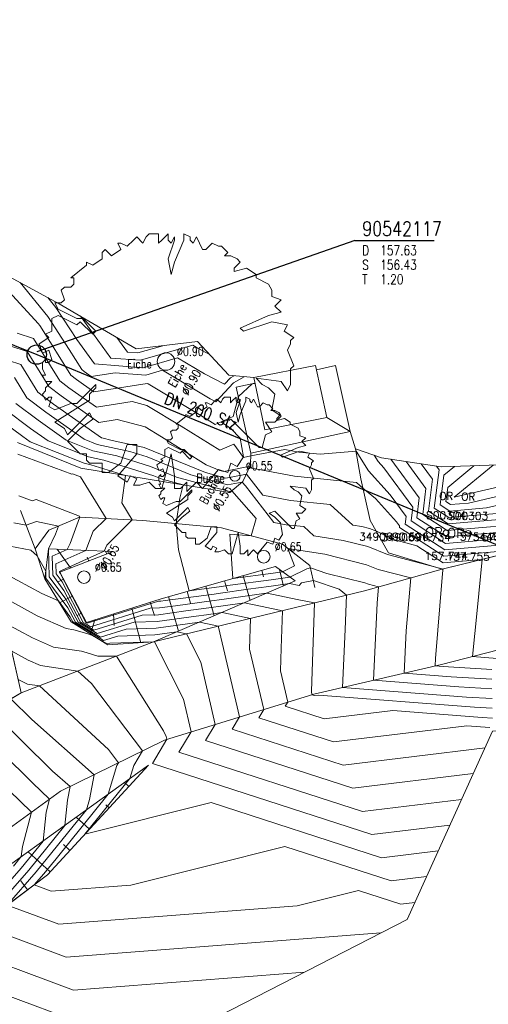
# Model space of a CAD drawing. Header units: metres. Extents: x 3490449 to 3490968, y 5754217 to 5754743.
# Tile 97 of 212: x 3490669 to 3490693, y 5754438 to 5754489. Entities that reach past the tile are written whole.
import ezdxf
from ezdxf.enums import TextEntityAlignment as Align

# ---------------------------------------------------------------- set-up
doc = ezdxf.new("R2010")
doc.units = ezdxf.units.M
doc.header["$LTSCALE"] = 0.25
doc.linetypes.add('Kartierung-07$0$AUSGEZOGEN', pattern=[0])
for name, color, linetype, lineweight, true_color in [('Kartierung-07$0$$BOESCHUNG', 7, 'Continuous', 18, 0x82563a), ('Kartierung-07$0$$BRUCH', 7, 'Continuous', 18, 0x82563a), ('Kartierung-07$0$$HOEHEN_Haupt', 7, 'Continuous', 18, 0x82563a), ('Kartierung-07$0$$HOEHEN_Mittel', 7, 'Continuous', 18, 0x82563a), ('Kartierung-07$0$$P_INF_FL', 7, 'Kartierung-07$0$AUSGEZOGEN', 18, 0x82563a), ('Kartierung-07$0$$P_INF_H', 7, 'Kartierung-07$0$AUSGEZOGEN', 18, 0x82563a), ('Kartierung-07$0$$P_INF_NR', 7, 'Kartierung-07$0$AUSGEZOGEN', 18, 0x82563a), ('Kartierung-07$0$$P_INF_X', 7, 'Kartierung-07$0$AUSGEZOGEN', 18, 0x82563a), ('Kartierung-07$0$$PKT_OR', 7, 'Continuous', 18, 0x82563a), ('Kartierung-07$0$B_Baum', 7, 'Continuous', 18, 0x82563a), ('Kartierung-07$0$B_Befestigt', 7, 'Continuous', 18, 0x82563a), ('Kartierung-07$0$B_Boeschung_OK', 7, 'Continuous', 18, 0x82563a), ('Kartierung-07$0$B_Boeschung_UK', 7, 'Continuous', 18, 0x82563a), ('Kartierung-07$0$B_Gelaendeknick', 7, 'Continuous', 18, 0x82563a), ('Kartierung-07$0$B_Haus', 7, 'Kartierung-07$0$AUSGEZOGEN', 18, 0x82563a), ('Kartierung-07$0$B_Schrift_Baum', 7, 'Continuous', 18, 0x82563a), ('Kartierung-07$0$B_Schrift_Baum_60Grad', 7, 'Continuous', 18, 0x82563a), ('Kartierung-07$0$Hilfe_DGM', 7, 'Continuous', 18, 0x82563a), ('Kartierung-07$0$SYM_OR', 7, 'Kartierung-07$0$AUSGEZOGEN', 18, 0x82563a)]:
    doc.layers.add(name, color=color, linetype=linetype, lineweight=lineweight, true_color=true_color)
for name, color, linetype, true_color in [('Kartierung-07$0$B_Schachtschrift_SW_AUS', 7, 'Continuous', 0x82563a), ('Kartierung-07$0$B_SW-Leitung_AUS', 7, 'Continuous', 0x82563a), ('Kartierung-07$0$B_SW_Leitung_Schrift_AUS', 7, 'Continuous', 0x82563a)]:
    doc.layers.add(name, color=color, linetype=linetype, true_color=true_color)
doc.layers.add('Kartierung-07$0$B_SW_Schacht', color=7, linetype='Continuous')
doc.styles.add('Kartierung-07$0$STANDARD', font='romans.shx', dxfattribs={"width": 0.8})

# ---------------------------------------------------------------- blocks, each defined once
blk = doc.blocks.new('Kartierung-07$0$B_Baum')
at = {"layer": 'Kartierung-07$0$B_Baum'}
blk.add_lwpolyline([(-0.4417, -0.1918), (-0.4667, -0.1793), (-0.4542, -0.1418), (-0.4667, -0.1418), (-0.4792, -0.1543), (-0.4917, -0.1293), (-0.4792, -0.1168), (-0.4792, -0.1043), (-0.4542, -0.0793), (-0.4792, -0.0793), (-0.4917, -0.0543), (-0.4792, -0.0543), (-0.4917, -0.0293), (-0.4917, -0.0043), (-0.4792, 0.0082), (-0.4792, -0.0043), (-0.4667, -0.0043), (-0.4542, 0.0082), (-0.4667, 0.0457), (-0.4917, 0.0332), (-0.5042, 0.0707), (-0.4667, 0.0957), (-0.4792, 0.1082), (-0.4542, 0.1207), (-0.4542, 0.1457), (-0.4542, 0.1707), (-0.4292, 0.1832), (-0.3542, 0.1457), (-0.3417, 0.1582), (-0.2917, 0.1082), (-0.2792, 0.1207), (-0.3292, 0.1707), (-0.3542, 0.1707), (-0.4292, 0.2082), (-0.4417, 0.2332), (-0.4167, 0.2332), (-0.4042, 0.2457), (-0.4167, 0.2832), (-0.4042, 0.2957), (-0.3792, 0.2957), (-0.3667, 0.3082), (-0.3667, 0.3332), (-0.3792, 0.3332), (-0.3167, 0.3832), (-0.3167, 0.3957), (-0.2917, 0.3832), (-0.2542, 0.4082), (-0.2542, 0.4332), (-0.2417, 0.4457), (-0.2167, 0.4207), (-0.1792, 0.4457), (-0.1917, 0.4707), (-0.1792, 0.4707), (-0.1542, 0.4582), (-0.1292, 0.4832), (-0.1167, 0.4957), (-0.0917, 0.4707), (-0.0792, 0.4957), (-0.0667, 0.5082), (-0.0292, 0.5082), (-0.0292, 0.4707), (-0.0167, 0.4832), (0.0083, 0.5082), (0.0083, 0.4832), (0.0208, 0.4707), (0.0333, 0.4957), (0.0333, 0.4832), (0.0083, 0.4082), (0.0208, 0.3457), (0.0333, 0.3957), (0.0708, 0.4832), (0.0708, 0.5082), (0.0958, 0.4957), (0.0958, 0.4832), (0.1083, 0.4707), (0.1208, 0.4957), (0.1333, 0.4707), (0.1458, 0.4457), (0.1583, 0.4457), (0.1833, 0.4707), (0.2083, 0.4582), (0.2208, 0.4582), (0.2458, 0.4332), (0.2333, 0.4207), (0.2583, 0.4207), (0.2833, 0.4082), (0.2958, 0.3957), (0.2708, 0.3707), (0.2708, 0.3582), (0.3208, 0.3707), (0.3583, 0.3457), (0.3583, 0.3332), (0.4083, 0.3082), (0.4208, 0.2832), (0.4208, 0.2582), (0.4583, 0.2457), (0.4333, 0.2207), (0.4583, 0.1957), (0.4083, 0.1832), (0.2958, 0.1332), (0.3083, 0.1207), (0.4208, 0.1582), (0.4833, 0.1457), (0.4708, 0.1207), (0.5083, 0.0957), (0.4958, 0.0832), (0.4958, 0.0707), (0.4833, 0.0457), (0.5083, -0.0168), (0.4958, -0.0293), (0.4958, -0.0918), (0.4833, -0.1168), (0.4583, -0.0793), (0.3583, -0.0668), (0.3833, -0.0918), (0.4083, -0.1043), (0.4333, -0.1293), (0.4208, -0.1918), (0.4583, -0.2168), (0.4333, -0.2418), (0.3958, -0.2418), (0.4208, -0.2793), (0.3958, -0.2918), (0.3833, -0.3418), (0.3708, -0.3418), (0.2583, -0.2293), (0.2208, -0.2418), (0.2583, -0.2668), (0.2958, -0.3043), (0.3083, -0.3793), (0.2833, -0.4168), (0.2583, -0.4043), (0.2458, -0.4418), (0.2083, -0.4293), (0.1458, -0.5043), (0.1208, -0.4793), (0.0833, -0.5168), (0.0833, -0.4793), (0.0583, -0.5043), (0.0333, -0.5043), (0.0333, -0.4543), (0.0208, -0.3668), (-0.0167, -0.5043), (-0.0417, -0.5043), (-0.0667, -0.4793), (-0.1042, -0.4918), (-0.1292, -0.4918), (-0.1167, -0.4668), (-0.1417, -0.4543), (-0.1542, -0.4793), (-0.1917, -0.4543), (-0.1167, -0.3668), (-0.1167, -0.3293), (-0.1542, -0.3293), (-0.1792, -0.4043), (-0.2292, -0.4418), (-0.2542, -0.4418), (-0.2542, -0.4043), (-0.3042, -0.4043), (-0.3167, -0.3918), (-0.3167, -0.3668), (-0.3417, -0.3668), (-0.3917, -0.3168), (-0.3417, -0.2668), (-0.2917, -0.2293), (-0.3042, -0.2043), (-0.3917, -0.2918), (-0.4042, -0.2668), (-0.4417, -0.2418), (-0.3042, -0.1543), (-0.3042, -0.1293), (-0.2792, -0.1043), (-0.2792, -0.0918), (-0.3542, -0.1668), (-0.3792, -0.1668), (-0.4417, -0.1918)], dxfattribs=at)
blk = doc.blocks.new('Kartierung-07$0$PKT_OR')
at = {"layer": 'Kartierung-07$0$SYM_OR'}
blk.add_circle((0, 0), 0.15, dxfattribs=at)
at = {"layer": 'Kartierung-07$0$$P_INF_FL', "style": 'Kartierung-07$0$STANDARD'}
blk.add_attdef('CODE', text='', height=0.8, dxfattribs=at).set_placement((0, 1.7), align=Align.CENTER)
at = {"layer": 'Kartierung-07$0$$P_INF_H', "style": 'Kartierung-07$0$STANDARD'}
blk.add_attdef('H', text='', height=0.8, dxfattribs=at).set_placement((0, -1.4), align=Align.CENTER)
at = {"layer": 'Kartierung-07$0$$P_INF_NR', "style": 'Kartierung-07$0$STANDARD'}
blk.add_attdef('NR', text='', height=0.8, dxfattribs=at).set_placement((0, 0.7), align=Align.CENTER)
at = {"layer": 'Kartierung-07$0$$P_INF_X', "style": 'Kartierung-07$0$STANDARD'}
blk.add_attdef('X', text='', height=0.8, dxfattribs=at).set_placement((-0.9, -0.4), align=Align.RIGHT)
blk.add_attdef('Y', (0.7, -0.4), '', height=0.8, dxfattribs=at)
at = {"layer": 'Kartierung-07$0$SYM_OR', "style": 'Kartierung-07$0$STANDARD'}
blk.add_text('OR', height=0.5, dxfattribs=at).set_placement((-1.096, -0.233))
blk = doc.blocks.new('Kartierung-07$0$B_Schachtbeschriftung')
blk.add_line((0, 0), (8.19, 0))
at = {"style": 'Kartierung-07$0$STANDARD', "width": 0.8}
for s, p in [('D ', (0.75, -0.5)), ('S ', (0.75, -2)), ('T ', (0.75, -3.5))]:
    blk.add_text(s, height=1, dxfattribs=at).set_placement(p, align=Align.TOP_LEFT)
at = {"ltscale": 0.02, "style": 'Kartierung-07$0$STANDARD', "width": 0.8}
for tag, p, height in [('NUMMER', (0.76, 0.48), 1.5), ('DECKEL', (2.63, -1.5), 1), ('SOHLE', (2.63, -3), 1), ('TIEFE', (2.63, -4.5), 1)]:
    blk.add_attdef(tag, p, '', height=height, dxfattribs=at)
at = {"ltscale": 0.02, "style": 'Kartierung-07$0$STANDARD', "width": 0.8, "flags": 1}
blk.add_attdef('FOTO', (1.06, -6.13), '', height=1, dxfattribs=at)

msp = doc.modelspace()

# ---------------------------------------------------------------- linework, layer by layer
at = {"layer": 'Kartierung-07$0$$BOESCHUNG', "ltscale": 0.02}
for p, q in [((3490671.17, 5754460.758), (3490670.478, 5754461.736)), ((3490673.036, 5754461.479), (3490672.98, 5754461.623)), ((3490672.103, 5754461.119), (3490672.024, 5754461.324)), ((3490681.054, 5754460.63), (3490681.146, 5754460.302)), ((3490681.977, 5754460.674), (3490682.172, 5754459.823)), ((3490670.797, 5754460.189), (3490670.53, 5754460.047)), ((3490679.129, 5754460.089), (3490679.275, 5754459.569)), ((3490680.092, 5754460.36), (3490680.45, 5754459.082)), ((3490677.203, 5754459.549), (3490677.376, 5754458.933)), ((3490678.166, 5754459.819), (3490678.597, 5754458.285)), ((3490671.267, 5754459.306), (3490670.596, 5754458.95)), ((3490676.24, 5754459.278), (3490676.743, 5754457.487)), ((3490674.331, 5754458.685), (3490674.796, 5754456.891)), ((3490675.284, 5754458.988), (3490675.504, 5754458.295)), ((3490671.736, 5754458.423), (3490671.507, 5754458.302)), ((3490672.425, 5754458.079), (3490672.191, 5754457.347)), ((3490673.378, 5754458.382), (3490673.418, 5754457.778)), ((3490674.177, 5754449.456), (3490673.949, 5754449.666)), ((3490673.161, 5754448.353), (3490672.992, 5754448.508)), ((3490672.145, 5754447.249), (3490671.461, 5754447.879)), ((3490671.13, 5754446.145), (3490670.792, 5754446.456)), ((3490670.114, 5754445.042), (3490668.973, 5754446.092)), ((3490668.938, 5754444.115), (3490668.586, 5754444.585))]:
    msp.add_line(p, q, dxfattribs=at)
at = {"layer": 'Kartierung-07$0$$BRUCH', "ltscale": 0.02}
for p, q in [((3490681.221, 5754467.902), (3490680.643, 5754470.599)), ((3490680.496, 5754466.702), (3490679.74, 5754470.104)), ((3490684.418, 5754468.532), (3490681.221, 5754467.902)), ((3490685.633, 5754467.821), (3490680.496, 5754466.702)), ((3490685.633, 5754467.821), (3490685.913, 5754466.911)), ((3490668.416, 5754467.245), (3490671.689, 5754465.917)), ((3490680.481, 5754466.067), (3490680.496, 5754466.702)), ((3490685.913, 5754466.911), (3490686.174, 5754465.363)), ((3490671.689, 5754465.917), (3490679.401, 5754464.654)), ((3490680.073, 5754465.226), (3490680.481, 5754466.067)), ((3490679.401, 5754464.654), (3490680.073, 5754465.226)), ((3490686.174, 5754465.363), (3490686.662, 5754463.222)), ((3490705.152, 5754464.341), (3490690.393, 5754460.693)), ((3490668.568, 5754463.734), (3490669.326, 5754461.757)), ((3490670.047, 5754462.71), (3490671.621, 5754463.389)), ((3490671.621, 5754463.389), (3490674.902, 5754463.218)), ((3490674.902, 5754463.218), (3490678.975, 5754462.827)), ((3490686.662, 5754463.222), (3490687.618, 5754461.546)), ((3490669.326, 5754461.757), (3490670.047, 5754462.71)), ((3490678.975, 5754462.827), (3490682.135, 5754461.984)), ((3490669.326, 5754461.757), (3490669.832, 5754460.2)), ((3490670.022, 5754461.757), (3490669.832, 5754460.2)), ((3490673.365, 5754461.606), (3490670.022, 5754461.757)), ((3490670.61, 5754460.542), (3490673.365, 5754461.606)), ((3490682.135, 5754461.984), (3490683.551, 5754460.892)), ((3490687.618, 5754461.546), (3490690.393, 5754460.693)), ((3490667.103, 5754460.878), (3490668.614, 5754454.302)), ((3490671.992, 5754457.941), (3490670.61, 5754460.542)), ((3490681.763, 5754460.829), (3490675.858, 5754459.171)), ((3490682.787, 5754460.088), (3490681.763, 5754460.829)), ((3490683.551, 5754460.892), (3490683.808, 5754459.758)), ((3490690.393, 5754460.693), (3490686.362, 5754459.576)), ((3490669.832, 5754460.2), (3490671.192, 5754457.975)), ((3490675.459, 5754456.934), (3490682.787, 5754460.088)), ((3490686.362, 5754459.576), (3490675.459, 5754456.934)), ((3490690.359, 5754455.772), (3490705.886, 5754459.733)), ((3490675.858, 5754459.171), (3490671.992, 5754457.941)), ((3490671.192, 5754457.975), (3490673.09, 5754456.782)), ((3490668.614, 5754454.302), (3490675.459, 5754456.934)), ((3490673.09, 5754456.782), (3490675.459, 5754456.934)), ((3490683.746, 5754454.242), (3490690.359, 5754455.772)), ((3490663.54, 5754451.34), (3490668.614, 5754454.302)), ((3490676.022, 5754451.862), (3490683.746, 5754454.242)), ((3490670.649, 5754449.216), (3490676.022, 5754451.862)), ((3490668.01, 5754445.4), (3490675.193, 5754450.56)), ((3490675.193, 5754450.56), (3490669.978, 5754444.894)), ((3490666.318, 5754446.091), (3490670.649, 5754449.216)), ((3490669.978, 5754444.894), (3490663.187, 5754439.809))]:
    msp.add_line(p, q, dxfattribs=at)
at = {"layer": 'Kartierung-07$0$$HOEHEN_Haupt', "ltscale": 0.02}
for points in [[(3490678.332, 5754471.82), (3490677.809, 5754472.092), (3490677.496, 5754472.278), (3490674.784, 5754471.495), (3490673.252, 5754471.613), (3490671.686, 5754473.774)], [(3490694.494, 5754461.707), (3490690.48, 5754461.367), (3490688.175, 5754462.854), (3490688.185, 5754462.93), (3490688.025, 5754463.148), (3490686.946, 5754464.343), (3490686.284, 5754464.881), (3490685.956, 5754465.181), (3490682.754, 5754465.498), (3490680.543, 5754465.913), (3490680.459, 5754466.022), (3490679.185, 5754465.764), (3490679.095, 5754465.747), (3490678.885, 5754465.804), (3490678.184, 5754466.091), (3490675.878, 5754467.538), (3490675.028, 5754468.049), (3490673.569, 5754468.429), (3490672.632, 5754468.282), (3490670.679, 5754469.657), (3490670.043, 5754470.134), (3490668.918, 5754471.95), (3490667.218, 5754472.502)], [(3490692.973, 5754454.005), (3490691.65, 5754454.084), (3490685.232, 5754454.586), (3490685.379, 5754457.571), (3490685.435, 5754459.351), (3490685.062, 5754459.669), (3490683.728, 5754460.11), (3490683.11, 5754459.984), (3490682.991, 5754459.859), (3490682.495, 5754459.962), (3490681.423, 5754459.803), (3490680.359, 5754459.659), (3490678.925, 5754459.456), (3490678.59, 5754459.408), (3490676.052, 5754459.075), (3490675.836, 5754459.045), (3490675.707, 5754459.041), (3490672.029, 5754457.902), (3490671.992, 5754457.924), (3490671.962, 5754457.942), (3490670.621, 5754460.493), (3490670.591, 5754460.534), (3490670.589, 5754460.585), (3490670.697, 5754460.633), (3490672.912, 5754461.626), (3490673.036, 5754461.943), (3490674.36, 5754463.246), (3490673.813, 5754464.133), (3490674.012, 5754465.537), (3490672.212, 5754466.096), (3490671.866, 5754466.171), (3490669.084, 5754467.279), (3490668.701, 5754467.549), (3490667.635, 5754468.348)], [(3490739.825, 5754459.25), (3490728.441, 5754460.251), (3490726.459, 5754460.606), (3490726.126, 5754460.583), (3490724.351, 5754460.465), (3490719.019, 5754460.209), (3490715.561, 5754459.949), (3490714.411, 5754459.815), (3490710.004, 5754459.301), (3490708.879, 5754459.08), (3490705.985, 5754458.833), (3490705.95, 5754458.842), (3490705.9, 5754458.856), (3490704.122, 5754459.283), (3490704.448, 5754462.351), (3490704.644, 5754464.216), (3490696.686, 5754463.855), (3490694.576, 5754463.362), (3490690.696, 5754463.034), (3490689.681, 5754463.688), (3490689.888, 5754465.345), (3490689.305, 5754466.142)], [(3490691.999, 5754450.126), (3490685.764, 5754449.368), (3490678.149, 5754451.833), (3490678.651, 5754452.672), (3490677.898, 5754455.885), (3490677.163, 5754457.347), (3490676.661, 5754457.451), (3490675.523, 5754457.295), (3490673.617, 5754457.237), (3490672.876, 5754457.007), (3490672, 5754457.536), (3490671.278, 5754457.971), (3490671.128, 5754458.257), (3490670.533, 5754459.053), (3490669.674, 5754459.433), (3490667.116, 5754460.82)], [(3490668.077, 5754453.988), (3490669.168, 5754452.917), (3490672.39, 5754450.073), (3490672.145, 5754448.783), (3490671.989, 5754448.259), (3490671.298, 5754447.403), (3490669.392, 5754445.045), (3490667.891, 5754443.331), (3490670.55, 5754442.342), (3490682.89, 5754443.295), (3490686.055, 5754444.089), (3490688.244, 5754443.381), (3490688.971, 5754443.47)]]:
    msp.add_lwpolyline(points, dxfattribs=at)
at = {"layer": 'Kartierung-07$0$$HOEHEN_Mittel', "ltscale": 0.02}
for points in [[(3490667.397, 5754475.654), (3490669.497, 5754473.398), (3490669.581, 5754473.296), (3490669.614, 5754473.246), (3490671.178, 5754470.72), (3490671.47, 5754470.501), (3490672.368, 5754469.869), (3490675.125, 5754470.301), (3490675.188, 5754470.284), (3490677.905, 5754468.65), (3490678.646, 5754468.185), (3490679.574, 5754468.597), (3490679.848, 5754469.618), (3490680.568, 5754470.285), (3490680.707, 5754470.299)], [(3490668.55, 5754475.509), (3490669.997, 5754473.763), (3490671.101, 5754472.053), (3490671.746, 5754471.013), (3490671.866, 5754470.923), (3490672.235, 5754470.663), (3490673.47, 5754470.856), (3490675.066, 5754470.732), (3490675.914, 5754470.977), (3490678.385, 5754469.508), (3490678.686, 5754469.351), (3490679.599, 5754470.333), (3490680.147, 5754470.648)], [(3490669.991, 5754474.738), (3490670.412, 5754474.23), (3490671.483, 5754472.572), (3490672.399, 5754471.309), (3490674.925, 5754471.113), (3490676.705, 5754471.628), (3490678.097, 5754470.8), (3490679.131, 5754470.262), (3490679.44, 5754470.594), (3490679.624, 5754470.7)], [(3490668.411, 5754472.898), (3490669.249, 5754472.626), (3490670.611, 5754470.427), (3490671.075, 5754470.079), (3490672.5, 5754469.076), (3490674.347, 5754469.365), (3490675.108, 5754469.167), (3490676.892, 5754468.094), (3490678.889, 5754466.841), (3490679.613, 5754467.162), (3490680.109, 5754466.466), (3490680.492, 5754466.55), (3490682.25, 5754466.885), (3490682.974, 5754466.749), (3490684.084, 5754466.639), (3490685.933, 5754466.792), (3490686.583, 5754465.777), (3490687.702, 5754464.538), (3490688.525, 5754463.413), (3490688.476, 5754463.021), (3490690.523, 5754461.7), (3490696.524, 5754462.208)], [(3490673.556, 5754472.675), (3490674.105, 5754471.918), (3490674.642, 5754471.876), (3490675.931, 5754472.248)], [(3490693.24, 5754456.076), (3490691.96, 5754456.181), (3490692.196, 5754458.558), (3490692.464, 5754461.205), (3490690.437, 5754461.033), (3490689.081, 5754461.908), (3490687.878, 5754462.226), (3490686.985, 5754462.655), (3490686.627, 5754462.8), (3490686.231, 5754462.899), (3490685.761, 5754462.975), (3490684.596, 5754464.043), (3490682.534, 5754464.248), (3490681.11, 5754464.515), (3490680.26, 5754465.612), (3490679.643, 5754465.487), (3490679.191, 5754465.405), (3490678.14, 5754465.688), (3490674.971, 5754466.988), (3490674.896, 5754467.011), (3490673.315, 5754467.357), (3490672.791, 5754467.493), (3490672.764, 5754467.489), (3490670.283, 5754469.236), (3490669.476, 5754469.841), (3490668.588, 5754471.274), (3490666.024, 5754472.106)], [(3490692.951, 5754455.513), (3490690.443, 5754455.662), (3490690.024, 5754455.694), (3490690.042, 5754456.073), (3490690.39, 5754460.265), (3490690.428, 5754460.651), (3490690.434, 5754460.703), (3490690.394, 5754460.7), (3490690.367, 5754460.717), (3490689.997, 5754460.815), (3490687.559, 5754461.454), (3490686.55, 5754461.863), (3490685.274, 5754462.182), (3490683.758, 5754462.428), (3490683.237, 5754462.906), (3490682.313, 5754462.997), (3490681.676, 5754463.117), (3490680.215, 5754465.002), (3490680.041, 5754465.199), (3490679.287, 5754465.062), (3490677.395, 5754465.573), (3490675.136, 5754466.5), (3490674.225, 5754466.782), (3490672.548, 5754467.149), (3490671.868, 5754467.419), (3490669.888, 5754468.814), (3490668.908, 5754469.549), (3490668.258, 5754470.598)], [(3490692.958, 5754455.01), (3490690.846, 5754455.136), (3490688.426, 5754455.325), (3490688.534, 5754457.509), (3490688.761, 5754460.241), (3490687.069, 5754460.684), (3490686.473, 5754460.926), (3490684.317, 5754461.466), (3490682.407, 5754461.774), (3490682.743, 5754460.864), (3490682.128, 5754460.565), (3490681.652, 5754460.494), (3490679.568, 5754460.213), (3490679.411, 5754462.514), (3490680.512, 5754462.417), (3490680.768, 5754463.319), (3490679.503, 5754464.741), (3490679.383, 5754464.719), (3490676.651, 5754465.457), (3490675.3, 5754466.011), (3490673.554, 5754466.553), (3490672.32, 5754466.823), (3490670.94, 5754467.373), (3490669.492, 5754468.392), (3490668.341, 5754469.256)], [(3490692.966, 5754454.508), (3490691.248, 5754454.61), (3490686.829, 5754454.955), (3490687.026, 5754458.944), (3490687.095, 5754459.779), (3490686.578, 5754459.915), (3490686.396, 5754459.988), (3490684.429, 5754460.481), (3490683.581, 5754460.762), (3490683.39, 5754460.723), (3490682.505, 5754460.292), (3490681.538, 5754460.148), (3490679.429, 5754459.864), (3490678.856, 5754459.783), (3490678.722, 5754459.764), (3490677.306, 5754459.578), (3490676.756, 5754461.692), (3490676.623, 5754463.053), (3490676.82, 5754464.372), (3490676.989, 5754465.049), (3490675.906, 5754465.342), (3490675.465, 5754465.522), (3490672.883, 5754466.325), (3490672.093, 5754466.497), (3490670.012, 5754467.326), (3490669.097, 5754467.97), (3490667.773, 5754468.963)], [(3490692.981, 5754453.503), (3490692.053, 5754453.558), (3490684.014, 5754454.186), (3490683.781, 5754454.158), (3490683.65, 5754454.201), (3490683.658, 5754454.215), (3490683.634, 5754454.321), (3490683.636, 5754454.398), (3490683.781, 5754458.951), (3490682.885, 5754459.137), (3490681.328, 5754459.46), (3490681.309, 5754459.457), (3490681.289, 5754459.455), (3490678.993, 5754459.129), (3490678.457, 5754459.053), (3490676.592, 5754458.808), (3490675.773, 5754458.695), (3490675.289, 5754458.68), (3490672.199, 5754457.723), (3490671.994, 5754457.846), (3490671.825, 5754457.948), (3490670.723, 5754460.046), (3490670.416, 5754460.457), (3490670.4, 5754460.976), (3490671.485, 5754461.462), (3490671.949, 5754461.67), (3490672.335, 5754462.659), (3490673.004, 5754463.317), (3490671.677, 5754465.468), (3490671.273, 5754465.626), (3490671.236, 5754465.613), (3490668.433, 5754466.64)], [(3490697.409, 5754462.613), (3490690.566, 5754462.033), (3490688.778, 5754463.188), (3490688.866, 5754463.896), (3490687.379, 5754465.929), (3490687.071, 5754466.27), (3490686.866, 5754466.589)], [(3490734.378, 5754459.241), (3490727.547, 5754459.842), (3490726.358, 5754460.055), (3490726.159, 5754460.041), (3490725.094, 5754459.97), (3490718.494, 5754459.654), (3490715.629, 5754459.438), (3490714.677, 5754459.327), (3490711.026, 5754458.902), (3490708.534, 5754458.41), (3490705.91, 5754458.187), (3490703.016, 5754457.94), (3490702.074, 5754457.87), (3490701.468, 5754457.971), (3490700.068, 5754458.249), (3490700.342, 5754460.911), (3490700.584, 5754463.212), (3490697.328, 5754463.065), (3490696.465, 5754462.863), (3490690.609, 5754462.367), (3490689.079, 5754463.355), (3490689.207, 5754464.379), (3490687.741, 5754466.382)], [(3490737.101, 5754459.246), (3490727.994, 5754460.046), (3490726.409, 5754460.33), (3490726.142, 5754460.312), (3490724.722, 5754460.218), (3490718.756, 5754459.932), (3490715.595, 5754459.694), (3490714.544, 5754459.571), (3490710.515, 5754459.101), (3490708.706, 5754458.745), (3490705.905, 5754458.506), (3490704.053, 5754458.348), (3490703.108, 5754458.565), (3490702.095, 5754458.766), (3490702.197, 5754459.751), (3490702.614, 5754463.714), (3490697.007, 5754463.46), (3490695.52, 5754463.113), (3490690.652, 5754462.7), (3490689.38, 5754463.521), (3490689.548, 5754464.862), (3490688.523, 5754466.262)], [(3490693.021, 5754466.082), (3490691.013, 5754464.412), (3490695.401, 5754465.436), (3490698.173, 5754465.562), (3490712.155, 5754466.604), (3490712.818, 5754466.375), (3490711.913, 5754462.138), (3490711.833, 5754461.249), (3490712.303, 5754461.124), (3490713.713, 5754460.771), (3490713.879, 5754460.791), (3490715.424, 5754460.971), (3490720.069, 5754461.321), (3490722.867, 5754461.455), (3490726.062, 5754461.668), (3490726.661, 5754461.708), (3490730.228, 5754461.07), (3490738.312, 5754460.359)], [(3490690.088, 5754466.021), (3490690.229, 5754465.828), (3490689.982, 5754463.855), (3490690.739, 5754463.367), (3490693.632, 5754463.612), (3490696.364, 5754464.25), (3490703.756, 5754464.585), (3490706.553, 5754464.794), (3490706.685, 5754464.748), (3490706.504, 5754463.9), (3490706.41, 5754462.863), (3490706.133, 5754459.796), (3490707.087, 5754459.535), (3490707.917, 5754459.317), (3490709.052, 5754459.414), (3490709.493, 5754459.501), (3490714.278, 5754460.059), (3490715.527, 5754460.204), (3490719.281, 5754460.487), (3490723.98, 5754460.712), (3490726.11, 5754460.855), (3490726.509, 5754460.881), (3490728.888, 5754460.456), (3490739.962, 5754459.482)], [(3490691.019, 5754466.008), (3490690.475, 5754465.556), (3490690.284, 5754464.022), (3490690.782, 5754463.7), (3490692.687, 5754463.862), (3490696.043, 5754464.646), (3490701.895, 5754464.911), (3490708.42, 5754465.397), (3490708.729, 5754465.29), (3490708.307, 5754463.313), (3490708.088, 5754460.892), (3490708.033, 5754460.28), (3490708.223, 5754460.228), (3490708.777, 5754460.083), (3490709.636, 5754459.855), (3490709.849, 5754459.802), (3490714.145, 5754460.303), (3490715.492, 5754460.46), (3490719.544, 5754460.765), (3490723.609, 5754460.96), (3490726.094, 5754461.126), (3490726.56, 5754461.157), (3490729.334, 5754460.66), (3490739.412, 5754459.774)], [(3490692.02, 5754466.045), (3490690.677, 5754464.928), (3490690.585, 5754464.189), (3490690.825, 5754464.034), (3490691.743, 5754464.112), (3490695.722, 5754465.041), (3490700.034, 5754465.236), (3490710.288, 5754466.001), (3490710.773, 5754465.833), (3490710.11, 5754462.726), (3490709.933, 5754460.765), (3490710.97, 5754460.49), (3490711.781, 5754460.287), (3490714.012, 5754460.547), (3490715.458, 5754460.715), (3490719.806, 5754461.043), (3490723.238, 5754461.207), (3490726.078, 5754461.397), (3490726.61, 5754461.432), (3490729.781, 5754460.865), (3490738.862, 5754460.066)], [(3490692.988, 5754453), (3490692.455, 5754453.032), (3490687.837, 5754453.393), (3490684.277, 5754452.961), (3490682.275, 5754453.609), (3490682.407, 5754453.829), (3490682.028, 5754455.446), (3490682.065, 5754456.621), (3490682.127, 5754458.55), (3490681.08, 5754458.767), (3490680.162, 5754458.958), (3490679.062, 5754458.802), (3490678.325, 5754458.697), (3490677.131, 5754458.541), (3490675.711, 5754458.345), (3490674.871, 5754458.319), (3490672.368, 5754457.544), (3490671.995, 5754457.769), (3490671.688, 5754457.954), (3490670.824, 5754459.598), (3490670.24, 5754460.379), (3490670.211, 5754461.366), (3490670.985, 5754461.713), (3490671.137, 5754462.029), (3490671.623, 5754463.344), (3490671.635, 5754463.375), (3490671.648, 5754463.388), (3490671.622, 5754463.43), (3490669.381, 5754464.303), (3490669.175, 5754464.232), (3490668.496, 5754464.481)], [(3490692.857, 5754452.506), (3490691.66, 5754452.6), (3490684.772, 5754451.763), (3490680.9, 5754453.017), (3490681.155, 5754453.444), (3490680.422, 5754456.57), (3490680.472, 5754458.149), (3490679.088, 5754458.436), (3490678.995, 5754458.456), (3490678.192, 5754458.342), (3490677.671, 5754458.273), (3490675.648, 5754457.995), (3490674.453, 5754457.958), (3490672.538, 5754457.365), (3490671.997, 5754457.691), (3490671.552, 5754457.96), (3490670.925, 5754459.151), (3490670.065, 5754460.302), (3490670.022, 5754461.757), (3490670.38, 5754462.502), (3490670.535, 5754462.92), (3490669.403, 5754463.156), (3490668.862, 5754462.967), (3490668.238, 5754463.091)], [(3490667.659, 5754461.962), (3490669.116, 5754461.674), (3490669.444, 5754461.395), (3490669.879, 5754460.586), (3490669.89, 5754460.225), (3490671.027, 5754458.704), (3490671.415, 5754457.966), (3490671.998, 5754457.614), (3490672.707, 5754457.186), (3490674.035, 5754457.598), (3490675.586, 5754457.645), (3490677.828, 5754457.954), (3490678.671, 5754457.778), (3490678.772, 5754457.757), (3490678.818, 5754457.748), (3490678.816, 5754457.695), (3490679.903, 5754453.058), (3490679.525, 5754452.425), (3490685.268, 5754450.566), (3490692.604, 5754451.457)], [(3490691.393, 5754448.794), (3490686.26, 5754448.171), (3490676.774, 5754451.241), (3490677.399, 5754452.286), (3490677.005, 5754453.969), (3490675.509, 5754456.946), (3490675.494, 5754456.949), (3490675.461, 5754456.945), (3490673.199, 5754456.876), (3490673.046, 5754456.829), (3490672.307, 5754457.274), (3490672.003, 5754457.365), (3490671.339, 5754457.565), (3490670.944, 5754457.622), (3490669.437, 5754458.287), (3490667.451, 5754459.365)], [(3490690.788, 5754447.463), (3490686.756, 5754446.974), (3490675.399, 5754450.649), (3490676.147, 5754451.901), (3490676.111, 5754452.054), (3490675.969, 5754452.336), (3490673.534, 5754456.194), (3490672.569, 5754456.206), (3490672.022, 5754456.37), (3490671.736, 5754456.455), (3490670.275, 5754456.668), (3490669.201, 5754457.142), (3490667.785, 5754457.91)], [(3490653.536, 5754457.095), (3490654.119, 5754456.854), (3490655.96, 5754456.021), (3490657.68, 5754455.382), (3490658.27, 5754455.053), (3490658.473, 5754454.942), (3490660.827, 5754453.637), (3490661.735, 5754453.133), (3490662.509, 5754453.247), (3490663.047, 5754453.009), (3490665.021, 5754454.55), (3490665.076, 5754454.521), (3490667.043, 5754453.385), (3490670.233, 5754450.255), (3490671.137, 5754449.457), (3490671.004, 5754448.755), (3490670.865, 5754447.451), (3490669.002, 5754445.145), (3490666.499, 5754442.289), (3490670.931, 5754440.64), (3490687.223, 5754441.898)], [(3490690.182, 5754446.132), (3490687.252, 5754445.776), (3490678.433, 5754448.63), (3490671.909, 5754446.993), (3490674.238, 5754449.874), (3490674.439, 5754450.551), (3490674.895, 5754451.307), (3490672.25, 5754454.783), (3490671.55, 5754455.431), (3490669.605, 5754455.714), (3490668.964, 5754455.997), (3490668.119, 5754456.455)], [(3490689.576, 5754444.801), (3490687.748, 5754444.579), (3490682.244, 5754446.36), (3490674.282, 5754444.361), (3490670.169, 5754444.043), (3490669.282, 5754444.373), (3490669.783, 5754444.944), (3490670.418, 5754445.73), (3490673.113, 5754449.066), (3490673.553, 5754450.541), (3490673.642, 5754450.69), (3490673.122, 5754451.374), (3490669.566, 5754454.668), (3490668.935, 5754454.76), (3490668.728, 5754454.852), (3490668.454, 5754455)], [(3490683.26, 5754439.861), (3490671.312, 5754438.938), (3490665.107, 5754441.247), (3490668.611, 5754445.245), (3490669.741, 5754446.644), (3490669.9, 5754448.133), (3490670.078, 5754448.804), (3490669.204, 5754449.648), (3490666.01, 5754452.782)], [(3490666.834, 5754450.356), (3490669.143, 5754448.129), (3490668.673, 5754446.358), (3490668.617, 5754445.836), (3490668.221, 5754445.346)], [(3490663.716, 5754440.205), (3490671.693, 5754437.237)]]:
    msp.add_lwpolyline(points, dxfattribs=at)
at = {"layer": 'Kartierung-07$0$B_Baum'}
for centre, radius in [((3490676.102, 5754471.432, 157.933), 0.45), ((3490679.667, 5754465.526, 157.235), 0.275), ((3490681.159, 5754461.339, 157.43), 0.325), ((3490671.857, 5754460.283, 157.516), 0.325)]:
    msp.add_circle(centre, radius, dxfattribs=at)
at = {"layer": 'Kartierung-07$0$B_Befestigt', "ltscale": 0.02}
for p, q in [((3490680.704, 5754470.314, 157.738), (3490679.74, 5754470.104, 157.738)), ((3490680.496, 5754466.702, 157.654), (3490679.74, 5754470.104, 157.654)), ((3490685.633, 5754467.821, 157.654), (3490680.496, 5754466.702, 157.654)), ((3490690.359, 5754455.772, 145.891), (3490705.886, 5754459.733, 145.891)), ((3490683.746, 5754454.242, 145.891), (3490690.359, 5754455.772, 145.891)), ((3490676.022, 5754451.862, 145.891), (3490683.746, 5754454.242, 145.891)), ((3490670.649, 5754449.216, 145.891), (3490676.022, 5754451.862, 145.891)), ((3490666.318, 5754446.091, 145.891), (3490670.649, 5754449.216, 145.891))]:
    msp.add_line(p, q, dxfattribs=at)
for points, elevation in [([(3490734.074, 5754471.71), (3490719.972, 5754468.274), (3490705.152, 5754464.341), (3490690.393, 5754460.693), (3490686.362, 5754459.576), (3490675.459, 5754456.934)], 159.478), ([(3490668.568, 5754463.734), (3490669.326, 5754461.757), (3490669.832, 5754460.2)], 156.757)]:
    msp.add_lwpolyline(points, dxfattribs=dict(at, elevation=elevation))
for points in [[(3490683.887, 5754471.007), (3490684.877, 5754471.223)], [(3490685.633, 5754467.821), (3490684.877, 5754471.223)], [(3490685.633, 5754467.821), (3490685.913, 5754466.911)], [(3490668.416, 5754467.245), (3490671.689, 5754465.917), (3490679.401, 5754464.654), (3490680.073, 5754465.226), (3490680.481, 5754466.067)], [(3490680.481, 5754466.067), (3490680.496, 5754466.702)], [(3490685.913, 5754466.911), (3490686.174, 5754465.363), (3490686.662, 5754463.222), (3490687.618, 5754461.546), (3490690.393, 5754460.693)], [(3490669.326, 5754461.757), (3490670.047, 5754462.71), (3490671.621, 5754463.389), (3490674.902, 5754463.218), (3490678.975, 5754462.827), (3490682.135, 5754461.984), (3490683.551, 5754460.892), (3490683.808, 5754459.758)]]:
    msp.add_lwpolyline(points, dxfattribs=at)
at = {"layer": 'Kartierung-07$0$B_Boeschung_OK', "ltscale": 0.02}
for points in [[(3490682.787, 5754460.088), (3490681.763, 5754460.829), (3490675.858, 5754459.171), (3490671.992, 5754457.941), (3490670.61, 5754460.542), (3490673.365, 5754461.606)], [(3490675.193, 5754450.56), (3490669.978, 5754444.894), (3490663.187, 5754439.809), (3490656.437, 5754433.334), (3490655.31, 5754429.986), (3490659.925, 5754423.838), (3490667.848, 5754414.266), (3490676.529, 5754405.795)]]:
    msp.add_lwpolyline(points, dxfattribs=at)
at = {"layer": 'Kartierung-07$0$B_Boeschung_UK', "ltscale": 0.02}
for points in [[(3490673.365, 5754461.606), (3490670.022, 5754461.757), (3490669.832, 5754460.2), (3490671.192, 5754457.975), (3490673.09, 5754456.782), (3490675.459, 5754456.934), (3490682.787, 5754460.088)], [(3490676.529, 5754405.795), (3490672.852, 5754403.646), (3490662.253, 5754413.279), (3490655.922, 5754421.797), (3490652.888, 5754430.174), (3490653.877, 5754432.821), (3490658.239, 5754438.556), (3490662.636, 5754441.548), (3490668.01, 5754445.4), (3490675.193, 5754450.56)]]:
    msp.add_lwpolyline(points, dxfattribs=at)
at = {"layer": 'Kartierung-07$0$B_Gelaendeknick', "ltscale": 0.02}
for points, elevation in [([(3490626.909, 5754487.283), (3490631.601, 5754485.157), (3490636.156, 5754483.145), (3490641.172, 5754480.795), (3490646.792, 5754478.032), (3490655.372, 5754473.425), (3490659.785, 5754470.788), (3490663.793, 5754467.397), (3490665.294, 5754465.395), (3490666.341, 5754463.195), (3490667.103, 5754460.878), (3490668.614, 5754454.302)], 161.191), ([(3490663.54, 5754451.34), (3490668.614, 5754454.302), (3490675.459, 5754456.934)], 155.561)]:
    msp.add_lwpolyline(points, dxfattribs=dict(at, elevation=elevation))
at = {"layer": 'Kartierung-07$0$B_Haus', "ltscale": 0.02}
msp.add_lwpolyline([(3490680.643, 5754470.599), (3490683.84, 5754471.229), (3490684.418, 5754468.532), (3490681.221, 5754467.902), (3490680.643, 5754470.599)], dxfattribs=at)
at = {"layer": 'Kartierung-07$0$B_Schachtschrift_SW_AUS', "ltscale": 0.02}
msp.add_lwpolyline([(3490685.875, 5754477.682), (3490669.423, 5754471.941)], dxfattribs=at)
at = {"layer": 'Kartierung-07$0$B_SW-Leitung_AUS', "ltscale": 0.02}
msp.add_line((3490669.413, 5754471.787), (3490699.256, 5754459.468), dxfattribs=at)
msp.add_lwpolyline([(3490645.579, 5754481.397), (3490669.413, 5754471.787)], dxfattribs=at)
at = {"layer": 'Kartierung-07$0$B_SW_Schacht', "ltscale": 0.02}
msp.add_circle((3490669.413, 5754471.787), 0.5, dxfattribs=at)
at = {"layer": 'Kartierung-07$0$Hilfe_DGM', "ltscale": 0.02}
for points in [[(3490847.394, 5754540.965), (3490843.644, 5754537.183), (3490837.954, 5754532.93), (3490832.055, 5754528.554), (3490825.857, 5754527.595), (3490817.989, 5754524.34), (3490811.773, 5754522.08), (3490805.925, 5754519.332), (3490801.394, 5754513.844), (3490796.637, 5754506.555), (3490790.906, 5754503.359), (3490786.991, 5754496.069), (3490784.001, 5754489.843), (3490782.248, 5754480.922), (3490782.927, 5754468.963), (3490773.159, 5754449.836), (3490746.255, 5754454.158), (3490740.397, 5754459.251), (3490726.207, 5754459.228), (3490715.96, 5754456.973), (3490705.985, 5754453.471), (3490692.998, 5754452.322), (3490688.571, 5754442.591), (3490672.36, 5754434.259)], [(3490668.003, 5754475.802), (3490670.582, 5754474.422), (3490674.566, 5754472.082), (3490677.725, 5754472.467), (3490679.358, 5754470.727), (3490680.643, 5754470.599), (3490681.221, 5754467.902), (3490684.418, 5754468.532), (3490685.633, 5754467.821), (3490685.913, 5754466.911), (3490687.256, 5754466.457), (3490690.338, 5754465.983), (3490694.823, 5754466.148), (3490720.783, 5754469.392), (3490727.273, 5754472.412), (3490733.843, 5754474.48), (3490740.94, 5754476.048)]]:
    msp.add_lwpolyline(points, dxfattribs=at)

# ---------------------------------------------------------------- block references
at = {"layer": 'Kartierung-07$0$$PKT_OR'}
ref = msp.add_blockref('Kartierung-07$0$PKT_OR', (3490690.596, 5754462.58, 157.744), dxfattribs=at)
ref.add_attrib('Y', '5754462.580', (3490691.296, 5754462.18, 157.744), dxfattribs={"layer": 'Kartierung-07$0$$P_INF_X', "height": 0.4, "style": 'Kartierung-07$0$STANDARD'})
ref.add_attrib('X', '3490690.596', dxfattribs={"layer": 'Kartierung-07$0$$P_INF_X', "height": 0.4, "style": 'Kartierung-07$0$STANDARD'}).set_placement((3490689.696, 5754462.18, 157.744), align=Align.RIGHT)
ref.add_attrib('H', '157.744', dxfattribs={"layer": 'Kartierung-07$0$$P_INF_H', "height": 0.4, "style": 'Kartierung-07$0$STANDARD'}).set_placement((3490690.596, 5754461.18, 157.744), align=Align.CENTER)
ref.add_attrib('CODE', 'OR', dxfattribs={"layer": 'Kartierung-07$0$$P_INF_FL', "height": 0.4, "style": 'Kartierung-07$0$STANDARD'}).set_placement((3490690.596, 5754464.28, 157.744), align=Align.CENTER)
ref.add_attrib('NR', 'S00304', dxfattribs={"layer": 'Kartierung-07$0$$P_INF_NR', "height": 0.4, "style": 'Kartierung-07$0$STANDARD'}).set_placement((3490690.596, 5754463.28, 157.744), align=Align.CENTER)
ref = msp.add_blockref('Kartierung-07$0$PKT_OR', (3490691.734, 5754462.548, 157.755), dxfattribs=at)
ref.add_attrib('Y', '5754462.548', (3490692.434, 5754462.148, 157.755), dxfattribs={"layer": 'Kartierung-07$0$$P_INF_X', "height": 0.4, "style": 'Kartierung-07$0$STANDARD'})
ref.add_attrib('X', '3490691.734', dxfattribs={"layer": 'Kartierung-07$0$$P_INF_X', "height": 0.4, "style": 'Kartierung-07$0$STANDARD'}).set_placement((3490690.834, 5754462.148, 157.755), align=Align.RIGHT)
ref.add_attrib('H', '157.755', dxfattribs={"layer": 'Kartierung-07$0$$P_INF_H', "height": 0.4, "style": 'Kartierung-07$0$STANDARD'}).set_placement((3490691.734, 5754461.148, 157.755), align=Align.CENTER)
ref.add_attrib('CODE', 'OR', dxfattribs={"layer": 'Kartierung-07$0$$P_INF_FL', "height": 0.4, "style": 'Kartierung-07$0$STANDARD'}).set_placement((3490691.734, 5754464.248, 157.755), align=Align.CENTER)
ref.add_attrib('NR', 'S00303', dxfattribs={"layer": 'Kartierung-07$0$$P_INF_NR', "height": 0.4, "style": 'Kartierung-07$0$STANDARD'}).set_placement((3490691.734, 5754463.248, 157.755), align=Align.CENTER)
at = {"layer": 'Kartierung-07$0$B_Baum'}
for p, xscale, yscale, zscale in [((3490676.102, 5754471.432, 314.081), 13, 13, 13), ((3490679.667, 5754465.526, 313.383), 8, 8, 8)]:
    msp.add_blockref('Kartierung-07$0$B_Baum', p, dxfattribs=dict(at, xscale=xscale, yscale=yscale, zscale=zscale))
at = {"layer": 'Kartierung-07$0$B_Schachtschrift_SW_AUS', "ltscale": 0.02, "xscale": 0.5, "yscale": 0.5, "zscale": 0.5}
msp.add_blockref('Kartierung-07$0$B_Schachtbeschriftung', (3490685.875, 5754477.682), dxfattribs=at).add_auto_attribs({'NUMMER': '90542117', 'DECKEL': '157.63', 'SOHLE': '156.43', 'TIEFE': '1.20'})

# ---------------------------------------------------------------- texts
at = {"layer": 'Kartierung-07$0$B_Schrift_Baum', "char_height": 0.45, "width": 2.01912, "attachment_point": 1, "style": 'Kartierung-07$0$STANDARD'}
for s, insert in [('%%c0.90', (3490676.668, 5754472.174, 219.067)), ('Eiche', (3490674.105, 5754471.538, 0.698)), ('%%c0.55', (3490680.233, 5754466.268, 218.369)), ('Buche', (3490677.67, 5754465.632)), ('%%c0.65', (3490681.725, 5754462.081, 218.564)), ('%%c0.65', (3490672.423, 5754461.025, 218.65))]:
    msp.add_mtext(s, dxfattribs=dict(at, insert=insert))
at = {"layer": 'Kartierung-07$0$B_Schrift_Baum_60Grad', "char_height": 0.45, "width": 2.01912, "attachment_point": 1, "rotation": 60, "style": 'Kartierung-07$0$STANDARD'}
for s, insert in [('Eiche', (3490676.179, 5754470.284, 0.698)), ('%%c0.90', (3490676.858, 5754469.864, 219.067)), ('Buche', (3490677.803, 5754464.229)), ('%%c0.55', (3490678.456, 5754463.868, 218.369)), ('%%c0.65', (3490672.629, 5754460.84, 218.65))]:
    msp.add_mtext(s, dxfattribs=dict(at, insert=insert))
at = {"layer": 'Kartierung-07$0$B_SW_Leitung_Schrift_AUS', "ltscale": 0.02, "style": 'Kartierung-07$0$STANDARD', "width": 0.8}
msp.add_text('DN 200 Stz', height=0.625, rotation=339.1009, dxfattribs=at).set_placement((3490675.965, 5754469.272))

doc.saveas('drawing.dxf')
